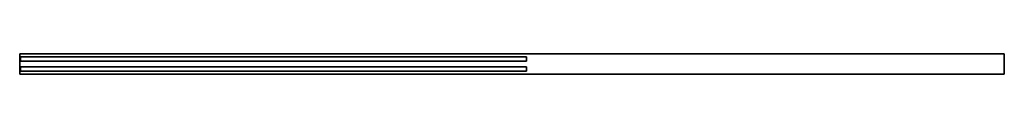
# Model space of a CAD drawing. Header units: millimetres. Extents: x 0 to 2050, y -21 to 21.
import ezdxf

# ---------------------------------------------------------------- set-up
doc = ezdxf.new("R2010")
doc.units = ezdxf.units.MM
doc.header["$LTSCALE"] = 10
for name, color, linetype in [('--Gltue1_BESCH_sich_laufhor_hilf', 1, 'Continuous'), ('--Gltue1_BESCH_sich_laufhor_hilf_wnz', 1, 'Continuous'), ('3DD-cke-_BESCH_sich_laufhor_hilf', 1, 'Continuous'), ('3DD-cke-_BESCH_sich_laufhor_hilf_wnz', 1, 'Continuous')]:
    doc.layers.add(name, color=color, linetype=linetype)

msp = doc.modelspace()

# ---------------------------------------------------------------- linework, layer by layer
at = {"layer": '--Gltue1_BESCH_sich_laufhor_hilf_wnz'}
for points in [[(1055, 6, 2310), (1055, 6, 2310), (1055, 6, 2310), (1055, 6, 2310), (1055, 6, 2310), (1055, 6, 2310), (1055, 15, 2310), (1055, 15, 2268), (1055, 6, 2268), (1055, 15, 2268), (2, 15, 2268), (2, 6, 2268), (2, 15, 2268), (2, 15, 2310), (2, 6, 2310), (2, 15, 2310), (1055, 15, 2310), (1055, 6, 2310), (1055, 6, 2268), (2, 6, 2268), (2, 6, 2310), (1055, 6, 2310)], [(2, -6, 2310), (2, -6, 2310), (2, -6, 2310), (2, -6, 2310), (2, -6, 2310), (2, -6, 2310), (2, -15, 2310), (2, -15, 2268), (2, -6, 2268), (2, -15, 2268), (1055, -15, 2268), (1055, -6, 2268), (1055, -15, 2268), (1055, -15, 2310), (1055, -6, 2310), (1055, -15, 2310), (2, -15, 2310), (2, -6, 2310), (2, -6, 2268), (1055, -6, 2268), (1055, -6, 2310), (2, -6, 2310)]]:
    msp.add_polyline3d(points, dxfattribs=at)
at = {"layer": '3DD-cke-_BESCH_sich_laufhor_hilf_wnz'}
msp.add_polyline3d([(0, -21, 2312.5), (0, -21, 2312.5), (0, -21, 2312.5), (0, -21, 2312.5), (0, -21, 2312.5), (0, -21, 2312.5), (0, 21, 2312.5), (0, 21, 2360), (0, -21, 2360), (0, 21, 2360), (2050, 21, 2360), (2050, -21, 2360), (2050, 21, 2360), (2050, 21, 2312.5), (2050, -21, 2312.5), (2050, 21, 2312.5), (0, 21, 2312.5), (0, -21, 2312.5), (0, -21, 2360), (2050, -21, 2360), (2050, -21, 2312.5), (0, -21, 2312.5)], dxfattribs=at)

# ---------------------------------------------------------------- meshes
at = {"layer": '--Gltue1_BESCH_sich_laufhor_hilf'}
mesh = msp.add_polymesh((6, 3), dxfattribs=at)
for k, corner in enumerate([(2, 6, 2310), (2, 15, 2310), (2, 15, 2310), (1055, 6, 2310), (1055, 15, 2310), (1055, 15, 2310), (1055, 6, 2268), (1055, 15, 2268), (1055, 15, 2310), (2, 6, 2268), (2, 15, 2268), (2, 15, 2310), (2, 6, 2268), (2, 6, 2268), (2, 6, 2310), (1055, 6, 2268), (1055, 6, 2268), (1055, 6, 2310)]):
    mesh.set_mesh_vertex(divmod(k, 3), corner)
mesh = msp.add_polymesh((6, 3), dxfattribs=at)
for k, corner in enumerate([(1055, -6, 2310), (1055, -15, 2310), (1055, -15, 2310), (2, -6, 2310), (2, -15, 2310), (2, -15, 2310), (2, -6, 2268), (2, -15, 2268), (2, -15, 2310), (1055, -6, 2268), (1055, -15, 2268), (1055, -15, 2310), (1055, -6, 2268), (1055, -6, 2268), (1055, -6, 2310), (2, -6, 2268), (2, -6, 2268), (2, -6, 2310)]):
    mesh.set_mesh_vertex(divmod(k, 3), corner)
at = {"layer": '3DD-cke-_BESCH_sich_laufhor_hilf'}
mesh = msp.add_polymesh((6, 3), dxfattribs=at)
for k, corner in enumerate([(2050, -21, 2312.5), (2050, 21, 2312.5), (2050, 21, 2312.5), (0, -21, 2312.5), (0, 21, 2312.5), (0, 21, 2312.5), (0, -21, 2360), (0, 21, 2360), (0, 21, 2312.5), (2050, -21, 2360), (2050, 21, 2360), (2050, 21, 2312.5), (2050, -21, 2360), (2050, -21, 2360), (2050, -21, 2312.5), (0, -21, 2360), (0, -21, 2360), (0, -21, 2312.5)]):
    mesh.set_mesh_vertex(divmod(k, 3), corner)

doc.saveas('drawing.dxf')
